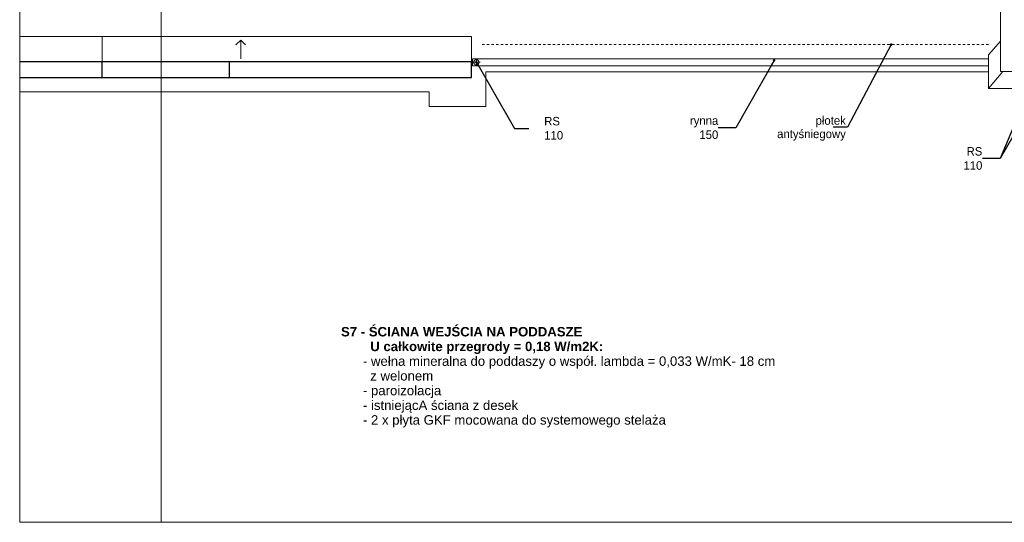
# Model space of a CAD drawing. Extents: x -145259 to -66341, y -2316 to 227384.
# Tile 133 of 141: x -109059 to -88166, y 197684 to 208342. Entities that reach past the tile are written whole.
import ezdxf

# ---------------------------------------------------------------- set-up
doc = ezdxf.new("R2010")
doc.units = 0
doc.header["$MEASUREMENT"] = 0
doc.linetypes.add('Hidden Line', pattern=[100, 50, -50])
for name, color, linetype, lineweight in [('Arch opisy_Nr_Pióra__5', 7, 'Continuous', 13), ('ARCH TABELA_Nr_Pióra__21', 7, 'Continuous', 13), ('INWENT DACH_Nr_Pióra__21', 7, 'Continuous', 13), ('INWENT ODWODNIENIE_Nr_Pióra__21', 7, 'Continuous', 13), ('INWENT ODWODNIENIE_Nr_Pióra__5', 7, 'Continuous', 13), ('INWENT OPISY_Nr_Pióra__21', 7, 'Continuous', 13), ('INWENT. OKNA_Nr_Pióra__1', 7, 'Continuous', 25), ('INWENT. OKNA_Nr_Pióra__21', 7, 'Continuous', 13)]:
    doc.layers.add(name, color=color, linetype=linetype, lineweight=lineweight)
doc.layers.add('INWENT ODWODNIENIE', color=7, linetype='Continuous')
doc.styles.add('GENERATED_STYLE_6', font='txt')
doc.styles.add('GENERATED_STYLE_8', font='txt')
doc.dimstyles.new('GENERATED_STYLE__9', dxfattribs={"dimtxt": 0.18, "dimasz": 109.44, "dimexe": 0.18, "dimexo": 0.0625, "dimgap": 0.09, "dimtad": 0, "dimtih": 1, "dimtoh": 1, "dimdec": 4, "dimzin": 0, "dimdsep": 46, "dimcen": 0.09, "dimadec": 0, "dimazin": 0, "dimtfac": 1, "dimtdec": 4, "dimtmove": 0, "dimatfit": 3, "dimldrblk": 'ARROWHEAD_11', "dimfxl": 0, "dimtolj": 1, "dimtzin": 0, "dimarcsym": 0})

# ---------------------------------------------------------------- blocks, each defined once
blk = doc.blocks.new('Linia_209', base_point=(-104370, 207510))
at = {"layer": 'INWENT ODWODNIENIE_Nr_Pióra__21', "linetype": 'Continuous'}
for q in [(-104470, 207806), (-104270, 207806)]:
    blk.add_line((-104370, 207906), q, dxfattribs=at)
at = {"layer": 'INWENT ODWODNIENIE_Nr_Pióra__5', "linetype": 'Continuous'}
blk.add_line((-104370, 207510), (-104370, 207906), dxfattribs=at)
blk = doc.blocks.new('ARROWHEAD_11')
at = {"color": 0, "linetype": 'Continuous', "lineweight": 0}
blk.add_line((0, 0), (-1, 0), dxfattribs=at)
at = {"color": 0, "linetype": 'Continuous', "lineweight": 0, "const_width": 0.25, "flags": 128}
blk.add_lwpolyline([(-0.125, 0, 1), (0.125, 0, 1)], format="xyb", close=True, dxfattribs=at)

msp = doc.modelspace()

# ---------------------------------------------------------------- linework, layer by layer
at = {"layer": 'ARCH TABELA_Nr_Pióra__21', "linetype": 'Continuous'}
for p, q in [((-109058.7, 197683.6), (-109058.7, 227383.6)), ((-106058.7, 227383.6), (-106058.7, 197683.6)), ((-106058.7, 197683.6), (-106058.7, 198183.6)), ((-67258.7, 197683.6), (-109058.7, 197683.6))]:
    msp.add_line(p, q, dxfattribs=at)
at = {"layer": 'INWENT DACH_Nr_Pióra__21', "linetype": 'Continuous'}
for p, q in [((-88248.7, 211893.6), (-88248.7, 207243.6)), ((-88248.7, 207889.4), (-88498.7, 207593.6)), ((-88498.7, 206883.6), (-88498.7, 207593.6)), ((-88498.7, 206883.6), (-88194.5, 207243.6)), ((-72918.7, 207243.6), (-88248.7, 207243.6)), ((-88498.7, 206883.6), (-72558.7, 206883.6))]:
    msp.add_line(p, q, dxfattribs=at)
at = {"layer": 'INWENT ODWODNIENIE_Nr_Pióra__21', "linetype": 'Continuous'}
for p, q in [((-99368.7, 207358.6), (-99368.7, 207518.6)), ((-99448.7, 207438.6), (-99288.7, 207438.6))]:
    msp.add_line(p, q, dxfattribs=at)
msp.add_circle((-99368.7, 207438.6), 55, dxfattribs=at)
at = {"layer": 'INWENT ODWODNIENIE_Nr_Pióra__5', "linetype": 'Continuous'}
for p, q in [((-107308.7, 207983.6), (-109058.7, 207983.6)), ((-107308.7, 207453.6), (-107308.7, 207983.6)), ((-107308.7, 207453.6), (-107308.7, 207983.6)), ((-107308.7, 207983.6), (-99468.7, 207983.6)), ((-99468.7, 207453.6), (-99468.7, 207983.6)), ((-88498.7, 207513.6), (-99448.7, 207513.6)), ((-99448.7, 207513.6), (-99448.7, 207363.6)), ((-88498.7, 207363.6), (-99448.7, 207363.6))]:
    msp.add_line(p, q, dxfattribs=at)
at = {"layer": 'INWENT ODWODNIENIE_Nr_Pióra__5', "linetype": 'Hidden Line'}
msp.add_line((-88498.7, 207813.6), (-99288.7, 207813.6), dxfattribs=at)
at = {"layer": 'INWENT. OKNA_Nr_Pióra__1', "linetype": 'Continuous'}
for p, q in [((-109058.7, 207453.6), (-99468.7, 207453.6)), ((-107308.7, 207113.6), (-107308.7, 207453.6)), ((-104608.7, 207113.6), (-104608.7, 207453.6)), ((-99468.7, 207113.6), (-99468.7, 207453.6)), ((-109058.7, 207113.6), (-99468.7, 207113.6))]:
    msp.add_line(p, q, dxfattribs=at)
at = {"layer": 'INWENT. OKNA_Nr_Pióra__21', "linetype": 'Continuous'}
for p, q in [((-88498.7, 207233.6), (-99168.7, 207233.6)), ((-99168.7, 206503.6), (-99168.7, 207233.6)), ((-109058.7, 206813.6), (-100368.7, 206813.6)), ((-100368.7, 206813.6), (-100368.7, 206503.6)), ((-100368.7, 206503.6), (-99168.7, 206503.6))]:
    msp.add_line(p, q, dxfattribs=at)

# ---------------------------------------------------------------- block references
at = {"layer": 'INWENT ODWODNIENIE', "linetype": 'Continuous'}
msp.add_blockref('Linia_209', (-104369.7, 207510.1), dxfattribs=at)

# ---------------------------------------------------------------- texts
at = {"layer": 'Arch opisy_Nr_Pióra__5', "linetype": 'Continuous', "insert": (-102241.3, 201825.1), "char_height": 200, "width": 9728.552, "attachment_point": 1, "line_spacing_factor": 0.935189, "style": 'GENERATED_STYLE_8'}
msp.add_mtext('\\A1;{\\fArial|b1|i0|c0|p38;S7 - ŚCIANA WEJŚCIA NA PODDASZE\\P        U całkowite przegrody = 0,18 W/m2K:\\P\\fArial|b0|i0|c0|p38;      - wełna mineralna do poddaszy o współ. lambda = 0,033 W/mK- 18 cm \\P        z welonem\\P      - paroizolacja\\P      - istniejącA ściana z desek\\P      - 2 x płyta GKF mocowana do systemowego stelaża}', dxfattribs=at)
at = {"layer": 'INWENT OPISY_Nr_Pióra__21', "linetype": 'Continuous', "char_height": 180, "style": 'GENERATED_STYLE_6'}
for s, insert, width, attachment_point in [('{RS 110}', (-97929.3, 206038.9), 692.895, 4), ('{rynna 150}', (-94234.9, 206051.6), 969.035, 6), ('{RS 110}', (-88632.4, 205398.9), 692.895, 6), ('{RS 110}', (-88632.4, 205398.9), 692.895, 6)]:
    msp.add_mtext(s, dxfattribs=dict(at, insert=insert, width=width, attachment_point=attachment_point))
at = {"layer": 'INWENT OPISY_Nr_Pióra__21', "linetype": 'Continuous', "insert": (-91528.8, 206035.4), "char_height": 180, "width": 1373.933, "attachment_point": 6, "line_spacing_factor": 0.946793, "style": 'GENERATED_STYLE_6'}
msp.add_mtext('{płotek \\Pantyśniegowy}', dxfattribs=at)

# ---------------------------------------------------------------- leaders
at = {"layer": 'INWENT OPISY_Nr_Pióra__21', "linetype": 'Continuous', "annotation_type": 0, "has_hookline": 1, "hookline_direction": 1}
for points, text_width in [([(-90566.7, 207813.6), (-91494.1, 206061.2), (-91797.2, 206061.2)], 1714.3), ([(-99368.7, 207438.6), (-98560.1, 206038), (-98257, 206038)], 437.1), ([(-93051.3, 207477.7), (-93859.9, 206051.6), (-94234.9, 206051.6)], 668.6), ([(-87448.7, 207318.6), (-88257.4, 205398.9), (-88632.3, 205398.9)], 437.1), ([(-87448.7, 206798.6), (-88257.4, 205398.9), (-88632.3, 205398.9)], 437.1)]:
    msp.add_leader(points, dimstyle='GENERATED_STYLE__9', dxfattribs=dict(at, text_width=text_width))

doc.saveas('drawing.dxf')
